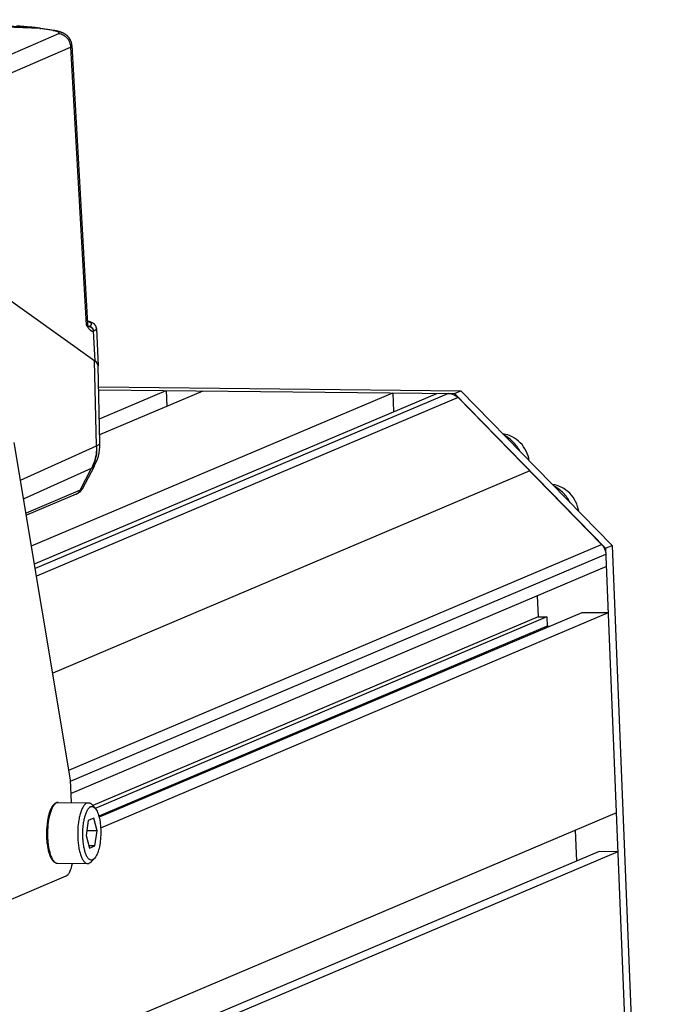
# Model space of a CAD drawing. Header units: millimetres. Extents: x 0 to 420, y 0 to 297.
# Tile 25 of 65: x 205 to 226, y 59 to 93. Entities that reach past the tile are written whole.
import ezdxf

# ---------------------------------------------------------------- set-up
doc = ezdxf.new("R2010")
doc.units = ezdxf.units.MM
doc.header["$LTSCALE"] = 23.1
doc.layers.add('COMPONENTS', color=7, linetype='CONTINUOUS')

msp = doc.modelspace()

# ---------------------------------------------------------------- linework, layer by layer
at = {"layer": 'COMPONENTS', "color": 7, "linetype": 'CONTINUOUS'}
for p, q in [((205.31745, 92.64825), (198.14316, 92.93598)), ((204.99072, 92.69572), (198.63754, 92.95052)), ((199.14858, 89.52536), (205.96015, 92.48382)), ((205.00597, 92.69644), (204.53151, 92.74261)), ((204.99072, 92.69572), (204.53278, 92.74028)), ((205.34856, 92.65272), (205.31617, 92.65774)), ((205.76526, 92.57753), (205.31745, 92.64825)), ((199.58562, 89.07164), (206.36799, 92.01741)), ((206.36799, 92.01741), (206.897, 82.52735)), ((206.41368, 92.06345), (206.94303, 82.56742)), ((199.32906, 86.93148), (207.1886, 81.29917)), ((206.99478, 82.47566), (206.99474, 82.47171)), ((207.24844, 82.40677), (207.31222, 81.13427)), ((207.13776, 82.31371), (207.1886, 81.29917)), ((207.25352, 78.39874), (207.18423, 81.3023)), ((207.36961, 78.50271), (207.3098, 81.13183)), ((207.32625, 80.40877), (219.69902, 80.27475)), ((205.02939, 74.97542), (217.37686, 80.20525)), ((205.13124, 74.36566), (218.8799, 80.18897)), ((219.28232, 80.18461), (205.15851, 74.2024)), ((219.60678, 80.04204), (205.20219, 73.94091)), ((207.32841, 80.31409), (219.48112, 80.18246)), ((207.351, 79.32119), (209.63619, 80.2891)), ((207.36335, 78.77798), (210.89875, 80.27542)), ((209.63619, 80.2891), (209.65797, 79.74988)), ((217.37686, 80.20525), (217.40278, 79.56333)), ((219.48112, 80.18246), (219.69902, 80.27475)), ((219.48112, 80.18246), (224.65216, 74.9042)), ((219.60678, 80.04204), (224.51498, 75.03208)), ((219.69902, 80.27475), (224.87007, 74.9965)), ((206.3629, 66.99227), (204.43801, 78.51576)), ((204.65373, 77.22435), (207.2495, 78.39647)), ((207.2495, 78.39647), (207.25352, 78.39874)), ((206.76732, 76.93037), (207.18061, 77.70727)), ((204.76013, 76.58738), (207.08309, 77.63631)), ((222.06088, 77.53706), (205.75514, 70.63068)), ((206.69827, 76.8829), (207.08309, 77.63631)), ((206.69827, 76.8829), (204.84209, 76.09671)), ((206.55634, 76.74938), (204.85354, 76.02815)), ((206.30808, 67.32045), (224.51498, 75.03208)), ((224.65216, 74.9042), (224.87007, 74.9965)), ((224.87007, 74.9965), (226.31514, 39.21638)), ((206.36478, 66.94551), (224.66061, 74.6948)), ((224.65216, 74.9042), (226.09723, 39.12409)), ((224.67773, 74.27092), (206.3819, 66.52163)), ((222.31435, 73.2699), (222.3432, 72.55546)), ((223.83985, 72.6975), (207.34042, 65.70909)), ((224.74168, 72.68773), (207.39285, 65.33955)), ((224.74168, 72.68773), (223.83985, 72.6975)), ((222.3432, 72.55546), (207.12506, 66.10974)), ((222.64381, 72.55221), (207.20733, 66.01401)), ((222.3432, 72.55546), (222.64381, 72.55221)), ((222.64381, 72.55221), (222.6566, 72.23557)), ((222.6566, 72.23557), (207.33129, 65.74446)), ((222.6566, 72.23557), (222.74693, 72.23459)), ((206.39437, 66.21285), (206.3629, 66.99227)), ((205.94368, 66.21773), (206.97552, 66.20655)), ((207.10472, 66.1335), (207.20768, 66.01319)), ((225.01726, 65.86418), (194.6189, 52.9888)), ((206.97096, 65.6003), (206.89578, 65.08538)), ((207.15967, 65.68023), (206.97096, 65.6003)), ((207.27321, 65.24524), (207.15967, 65.68023)), ((207.27321, 65.24524), (206.91968, 65.24907)), ((207.19804, 64.73032), (207.27321, 65.24524)), ((223.614, 65.26982), (223.65656, 64.21597)), ((206.89578, 65.08538), (207.00932, 64.65039)), ((207.19804, 64.73032), (206.98786, 64.7326)), ((207.00932, 64.65039), (207.19804, 64.73032)), ((224.42466, 64.5413), (194.0263, 51.66592)), ((225.07097, 64.5343), (194.67261, 51.65892)), ((207.08375, 64.19691), (207.18928, 64.31496)), ((225.07097, 64.5343), (224.42466, 64.5413)), ((205.92115, 64.13785), (206.95299, 64.12668)), ((202.13259, 61.97995), (206.21839, 63.71052))]:
    msp.add_line(p, q, dxfattribs=at)
for points in [[(205.31617, 92.65774), (205.27653, 92.66364), (205.23689, 92.66925), (205.19726, 92.67459), (205.15763, 92.67964), (205.11802, 92.68442), (205.07842, 92.68892), (205.03884, 92.69314), (205.00597, 92.69644)], [(206.41368, 92.06345), (206.41232, 92.08025), (206.41039, 92.09699), (206.40788, 92.11368), (206.4048, 92.13027), (206.40116, 92.14674), (206.39695, 92.16309), (206.39219, 92.17927), (206.38687, 92.19527), (206.38102, 92.21108), (206.37465, 92.22665), (206.36775, 92.242), (206.36035, 92.25708), (206.35248, 92.27183), (206.34416, 92.28625), (206.33541, 92.30031), (206.3263, 92.31394), (206.31685, 92.32712), (206.30709, 92.33986), (206.29709, 92.3521), (206.2869, 92.36382), (206.27652, 92.37505), (206.26604, 92.38575), (206.25548, 92.39592), (206.24487, 92.4056), (206.23426, 92.41477), (206.22368, 92.42344), (206.21315, 92.43164), (206.20271, 92.43936), (206.19242, 92.44663), (206.18225, 92.45346), (206.17219, 92.45992), (206.16228, 92.466), (206.1525, 92.47175), (206.14272, 92.47725), (206.13292, 92.48253), (206.12312, 92.48759), (206.11316, 92.49252), (206.10299, 92.49733), (206.09264, 92.50203), (206.08202, 92.50665), (206.07107, 92.5112), (206.05982, 92.51567), (206.0483, 92.52005), (206.03649, 92.52433), (206.02437, 92.52853), (206.01199, 92.53263), (205.99933, 92.53663), (205.98636, 92.54054), (205.97312, 92.54435), (205.95959, 92.54807), (205.94575, 92.5517), (205.93163, 92.55523), (205.9172, 92.55867), (205.90246, 92.56202), (205.88745, 92.56528), (205.87216, 92.56844), (205.85659, 92.5715), (205.8408, 92.57445), (205.82481, 92.5773), (205.80862, 92.58003), (205.34856, 92.65272)], [(207.24844, 82.40675), (207.24767, 82.41686), (207.24633, 82.42721), (207.24439, 82.43766), (207.24185, 82.44814), (207.23872, 82.4585), (207.23502, 82.46871), (207.23075, 82.47876), (207.22598, 82.4885), (207.22072, 82.49793), (207.21502, 82.50704), (207.20893, 82.51575), (207.20252, 82.52404), (207.19581, 82.53195), (207.18884, 82.53945), (207.18167, 82.54654), (207.1743, 82.55326), (207.16676, 82.55964), (207.15907, 82.56567), (207.15125, 82.57139), (207.14327, 82.57685), (207.13513, 82.58206), (207.12685, 82.58704), (207.11838, 82.59183), (207.10973, 82.59643), (207.10089, 82.60088), (207.09182, 82.60519), (207.08253, 82.60937), (207.07299, 82.61343), (207.06318, 82.6174), (207.05308, 82.62128), (207.04268, 82.62508), (207.03194, 82.6288), (207.02086, 82.63247), (207.00942, 82.63607), (206.99758, 82.63963), (206.98534, 82.64314), (206.97268, 82.6466), (206.93812, 82.65555)], [(206.96437, 82.50058), (206.96134, 82.50556), (206.95841, 82.5109), (206.95562, 82.5166), (206.95301, 82.52265), (206.9506, 82.52905), (206.94844, 82.5358), (206.94658, 82.54288), (206.94504, 82.55028), (206.94388, 82.55797), (206.94312, 82.56593), (206.94303, 82.5674)], [(206.98149, 82.47923), (206.97976, 82.48098), (206.97676, 82.48421), (206.97369, 82.48778), (206.97057, 82.49169), (206.96746, 82.49596), (206.96437, 82.50058)], [(206.99784, 82.46527), (206.99764, 82.46539), (206.99709, 82.46575), (206.99621, 82.46635), (206.99501, 82.46723), (206.99351, 82.46838), (206.99172, 82.46983), (206.98967, 82.47158), (206.98736, 82.47364), (206.98481, 82.47601), (206.98205, 82.47867), (206.98149, 82.47923)], [(207.18055, 77.70724), (207.19957, 77.74412), (207.24433, 77.84165), (207.28253, 77.94191), (207.31396, 78.04441), (207.33851, 78.14868), (207.35608, 78.25432), (207.3666, 78.36085), (207.37003, 78.46777), (207.36961, 78.5028)]]:
    msp.add_lwpolyline(points, dxfattribs=at)
for centre, radius, start, end in [((204.49743, 88.16271), 4.55977, 83.600066, 83.789398), ((204.48804, 88.08799), 4.63508, 79.691872, 83.587677), ((205.54799, 91.19803), 1.39651, 79.619749, 81.049179), ((206.93034, 82.52319), 0.13011, 75.5668, 86.50799), ((206.72637, 81.89528), 0.78071, 72.581955, 74.217273), ((206.75014, 81.97159), 0.70079, 72.249188, 72.568528), ((206.815, 81.65467), 0.84044, 77.648502, 78.50458), ((206.98311, 82.3288), 0.14338, 82.626806, 85.347169), ((206.9939, 82.32983), 0.14583, 88.340676, 89.655054), ((207.11944, 82.39205), 0.08045, 283.166037, 294.627075), ((206.45811, 77.09494), 0.35028, 326.281484, 331.976358), ((206.7337, 76.94827), 0.03809, 328.456913, 331.966656), ((205.94858, 66.02267), 0.19605, 110.431727, 112.963516), ((205.94527, 66.03169), 0.18644, 105.264476, 110.447026)]:
    msp.add_arc(centre, radius, start, end, dxfattribs=at)
for centre, major_axis, ratio, start_param, end_param in [((205.38058, 81.32184), (1.92867, -0.2034), 0.23175237, 0.02977605, 0.3872646), ((205.38041, 81.32177), (1.93138, -0.20363), 0.22965517, 6.26176309, 6.66725822)]:
    msp.add_ellipse(centre, major_axis=major_axis, ratio=ratio, start_param=start_param, end_param=end_param, dxfattribs=at)
for points in [[(204.99072, 92.69572), (204.99572, 92.69666), (205.0009, 92.69693), (205.00597, 92.69644)], [(207.08309, 77.63631), (207.09095, 77.63968), (207.09871, 77.6433), (207.1063, 77.64724)], [(206.55635, 76.74937), (206.61617, 76.77468), (206.66872, 76.82505), (206.69827, 76.8829)], [(224.51498, 75.03208), (224.60068, 74.9446), (224.65567, 74.81716), (224.66061, 74.6948)], [(205.89085, 66.20687), (205.88522, 66.20448), (205.87971, 66.20175), (205.87438, 66.19874)], [(205.94368, 66.21773), (205.92772, 66.2179), (205.91159, 66.21575), (205.89619, 66.21156)]]:
    msp.add_open_spline(points, degree=3, dxfattribs=at)
for points, knots in [([(205.31745, 92.64825), (205.32005, 92.64935), (205.32997, 92.65294), (205.34093, 92.65393), (205.34856, 92.65272)], [0, 0, 0, 0, 0.26761037, 1, 1, 1, 1]), ([(205.76526, 92.57753), (205.76786, 92.57863), (205.77778, 92.58222), (205.78874, 92.58321), (205.79638, 92.582)], [0, 0, 0, 0, 0.26760966, 1, 1, 1, 1]), ([(205.96015, 92.48382), (205.96307, 92.48508), (205.9682, 92.48765), (205.97438, 92.49238), (205.97813, 92.49771), (205.97902, 92.50629), (205.97013, 92.51759), (205.95227, 92.52852), (205.92528, 92.54021), (205.88993, 92.55151), (205.84713, 92.56237), (205.81612, 92.56866), (205.79961, 92.57168)], [0, 0, 0, 0, 0.0425722, 0.07633687, 0.10325103, 0.12730389, 0.18626167, 0.27908136, 0.40999318, 0.57696884, 0.77557144, 1, 1, 1, 1]), ([(205.96015, 92.48382), (206.01361, 92.47545), (206.11949, 92.43804), (206.24988, 92.33081), (206.33941, 92.18543), (206.36485, 92.07348), (206.36799, 92.01741)], [0, 0, 0, 0, 0.24385571, 0.49358934, 0.74693337, 1, 1, 1, 1]), ([(206.36799, 92.01741), (206.37498, 92.02044), (206.38726, 92.02638), (206.40228, 92.0367), (206.4119, 92.04753), (206.41411, 92.05594), (206.41391, 92.05962)], [0, 0, 0, 0, 0.34892394, 0.62264198, 0.83124503, 1, 1, 1, 1]), ([(206.94303, 82.5674), (206.94345, 82.55983), (206.93359, 82.54737), (206.91626, 82.53635), (206.90397, 82.53036), (206.897, 82.52735)], [0, 0, 0, 0, 0.35962172, 0.63962786, 1, 1, 1, 1]), ([(206.96832, 82.49054), (206.95932, 82.49731), (206.93616, 82.5111), (206.9115, 82.52173), (206.897, 82.52735)], [0, 0, 0, 0, 0.42004001, 1, 1, 1, 1]), ([(206.897, 82.52735), (206.90417, 82.51667), (206.9321, 82.47523), (206.96089, 82.43425), (206.98441, 82.40554)], [0, 0, 0, 0, 0.25743938, 1, 1, 1, 1]), ([(206.99478, 82.47566), (207.00877, 82.48215), (207.03308, 82.49474), (207.06242, 82.51594), (207.07813, 82.53548), (207.08259, 82.55104), (207.08208, 82.56613), (207.07086, 82.58553), (207.04577, 82.60488), (207.00913, 82.62338), (206.98016, 82.63377), (206.9638, 82.63901)], [0, 0, 0, 0, 0.16789214, 0.29712394, 0.3931037, 0.43296957, 0.47103332, 0.55455568, 0.66543159, 0.81285847, 1, 1, 1, 1]), ([(206.98148, 82.47924), (206.98058, 82.48013), (206.97641, 82.48413), (206.97194, 82.48783), (206.96832, 82.49054)], [0, 0, 0, 0, 0.21824023, 1, 1, 1, 1]), ([(206.98441, 82.40554), (206.99608, 82.39131), (207.01662, 82.36807), (207.04838, 82.34001), (207.07736, 82.32157), (207.10749, 82.31122), (207.12816, 82.31159), (207.13776, 82.31371)], [0, 0, 0, 0, 0.29501969, 0.49598446, 0.67767421, 0.8424217, 1, 1, 1, 1]), ([(206.99474, 82.47171), (206.99469, 82.47129), (206.99451, 82.47006), (206.99429, 82.46879), (206.99392, 82.46805)], [0, 0, 0, 0, 0.3367725, 1, 1, 1, 1]), ([(207.15298, 82.31892), (207.15185, 82.33916), (207.14204, 82.37957), (207.10728, 82.43066), (207.05726, 82.46577), (207.01764, 82.47503), (206.99813, 82.4756)], [0, 0, 0, 0, 0.25316295, 0.50652601, 0.75612535, 1, 1, 1, 1]), ([(207.00151, 82.471), (207.01959, 82.46866), (207.05556, 82.45676), (207.09969, 82.42065), (207.12938, 82.37102), (207.13715, 82.33283), (207.13775, 82.31371)], [0, 0, 0, 0, 0.24311748, 0.49168732, 0.74498256, 1, 1, 1, 1]), ([(207.15296, 82.31892), (207.16745, 82.32558), (207.19286, 82.33848), (207.22395, 82.36027), (207.24389, 82.38231), (207.24881, 82.39937), (207.24844, 82.40675)], [0, 0, 0, 0, 0.35280281, 0.62867711, 0.83660231, 1, 1, 1, 1]), ([(219.28232, 80.18461), (219.37129, 80.18365), (219.49388, 80.14203), (219.58518, 80.06409), (219.60678, 80.04204)], [0, 0, 0, 0, 0.74246161, 1, 1, 1, 1]), ([(222.03921, 77.88611), (222.02229, 78.00083), (221.95169, 78.22607), (221.74917, 78.51249), (221.47134, 78.71897), (221.25202, 78.78807), (221.14192, 78.80235)], [0, 0, 0, 0, 0.25411414, 0.50748477, 0.75669012, 1, 1, 1, 1]), ([(221.73201, 78.19988), (221.67029, 78.31905), (221.51226, 78.53885), (221.29583, 78.70208), (221.1792, 78.76415)], [0, 0, 0, 0, 0.50391495, 1, 1, 1, 1]), ([(207.2495, 78.39647), (207.25137, 78.33014), (207.2434, 78.06921), (207.17094, 77.80987), (207.08309, 77.63631)], [0, 0, 0, 0, 0.25436362, 1, 1, 1, 1]), ([(207.2535, 78.39874), (207.25718, 78.33325), (207.25626, 78.07627), (207.19032, 77.81901), (207.10629, 77.64724)], [0, 0, 0, 0, 0.2554416, 1, 1, 1, 1]), ([(207.25352, 78.39874), (207.28448, 78.41286), (207.33192, 78.43496), (207.37004, 78.48308), (207.36961, 78.50264)], [0, 0, 0, 0, 0.63490642, 1, 1, 1, 1]), ([(207.1063, 77.64724), (207.11533, 77.65194), (207.14282, 77.66761), (207.17026, 77.68791), (207.18055, 77.70715)], [0, 0, 0, 0, 0.31808709, 1, 1, 1, 1]), ([(223.72998, 76.16028), (223.71306, 76.275), (223.64247, 76.50024), (223.43994, 76.78666), (223.16212, 76.99314), (222.9428, 77.06224), (222.83269, 77.07652)], [0, 0, 0, 0, 0.25411414, 0.50748477, 0.75669012, 1, 1, 1, 1]), ([(223.44511, 76.45125), (223.38339, 76.57042), (223.22537, 76.79023), (223.00894, 76.95345), (222.89231, 77.01552)], [0, 0, 0, 0, 0.50391495, 1, 1, 1, 1]), ([(206.55634, 76.74938), (206.57638, 76.75787), (206.60315, 76.7707), (206.62847, 76.78601), (206.63506, 76.79023)], [0, 0, 0, 0, 0.73561831, 1, 1, 1, 1]), ([(206.63506, 76.79023), (206.64531, 76.79678), (206.68895, 76.82711), (206.72671, 76.8664), (206.74946, 76.9005)], [0, 0, 0, 0, 0.22888695, 1, 1, 1, 1]), ([(206.76616, 76.92834), (206.7636, 76.92417), (206.745, 76.90347), (206.71905, 76.8917), (206.69827, 76.8829)], [0, 0, 0, 0, 0.17831756, 1, 1, 1, 1]), ([(205.87209, 66.20318), (205.811, 66.17731), (205.73496, 66.0877), (205.66718, 65.94753), (205.62034, 65.80923), (205.58349, 65.65109), (205.54766, 65.41457), (205.53607, 65.16707), (205.54783, 64.91963), (205.56837, 64.74289), (205.59996, 64.58067), (205.6417, 64.43785), (205.69311, 64.31807), (205.75429, 64.22336), (205.8186, 64.16659), (205.87617, 64.14236), (205.90622, 64.13801), (205.92115, 64.13785)], [0, 0, 0, 0, 0.0866598, 0.14159504, 0.20512415, 0.2763536, 0.35361061, 0.51727718, 0.59886843, 0.67700025, 0.74946643, 0.81448844, 0.87100258, 0.91912792, 0.96087938, 0.9804958, 1, 1, 1, 1]), ([(205.87438, 66.19874), (205.85027, 66.18518), (205.80293, 66.14215), (205.74517, 66.05379), (205.69333, 65.93729), (205.63148, 65.73854), (205.58332, 65.44944), (205.57129, 65.14402), (205.58468, 64.89506), (205.60611, 64.71828), (205.63815, 64.55682), (205.6797, 64.41588), (205.72932, 64.29999), (205.77887, 64.22267), (205.8224, 64.17847), (205.85436, 64.15559), (205.88736, 64.14138), (205.91013, 64.13797), (205.92115, 64.13785)], [0, 0, 0, 0, 0.03685039, 0.08331684, 0.13998906, 0.20612404, 0.36016529, 0.52872616, 0.61230357, 0.69207021, 0.76573993, 0.83134656, 0.88742106, 0.93328093, 0.95257069, 0.96975093, 0.98531797, 1, 1, 1, 1]), ([(205.89085, 66.20687), (205.89516, 66.20869), (205.91208, 66.21497), (205.93031, 66.21787), (205.94368, 66.21773)], [0, 0, 0, 0, 0.25900233, 1, 1, 1, 1]), ([(206.92269, 66.19569), (206.89824, 66.18533), (206.84909, 66.1476), (206.78918, 66.06457), (206.7351, 65.95209), (206.68873, 65.81321), (206.65144, 65.65228), (206.61506, 65.4107), (206.6031, 65.15752), (206.61476, 64.90428), (206.63535, 64.72347), (206.66697, 64.55792), (206.70849, 64.41312), (206.75843, 64.29389), (206.80853, 64.21421), (206.85268, 64.1686), (206.88511, 64.14499), (206.91863, 64.13032), (206.94179, 64.1268), (206.95299, 64.12668)], [0, 0, 0, 0, 0.03508108, 0.07955264, 0.13448263, 0.19932974, 0.2726588, 0.35247795, 0.52189743, 0.60640013, 0.6872761, 0.76212311, 0.82886191, 0.88592084, 0.9325344, 0.95209875, 0.96948583, 0.98520202, 1, 1, 1, 1]), ([(207.04805, 66.06773), (207.02542, 66.05815), (206.98, 66.02232), (206.92544, 65.9436), (206.87657, 65.83684), (206.83538, 65.70525), (206.80321, 65.55338), (206.77375, 65.32788), (206.76763, 65.09405), (206.7846, 64.86348), (206.80839, 64.70316), (206.84227, 64.56024), (206.88497, 64.44), (206.9288, 64.3575), (206.96832, 64.308), (207.0049, 64.27412), (207.0475, 64.25316), (207.09091, 64.25291), (207.11119, 64.25876), (207.12094, 64.26289)], [0, 0, 0, 0, 0.03617411, 0.082558, 0.14019262, 0.20831551, 0.28517833, 0.36842644, 0.54285979, 0.62824905, 0.70855, 0.78120057, 0.84412165, 0.8960053, 0.91778499, 0.93698911, 0.96935541, 0.98441011, 1, 1, 1, 1]), ([(206.92269, 66.19569), (206.927, 66.19751), (206.94392, 66.2038), (206.96214, 66.20669), (206.97552, 66.20655)], [0, 0, 0, 0, 0.25898461, 1, 1, 1, 1]), ([(206.97552, 66.20655), (206.98669, 66.20643), (207.00981, 66.20292), (207.05678, 66.18239), (207.08666, 66.15461), (207.10472, 66.1335)], [0, 0, 0, 0, 0.21988834, 0.45336623, 1, 1, 1, 1]), ([(207.04805, 66.06773), (207.06087, 66.07316), (207.08841, 66.07997), (207.13163, 66.07312), (207.17267, 66.04982), (207.1962, 66.02661), (207.20768, 66.01319)], [0, 0, 0, 0, 0.23066549, 0.45752357, 0.70746352, 1, 1, 1, 1]), ([(207.20768, 66.01319), (207.22341, 65.99481), (207.25311, 65.95068), (207.30595, 65.83982), (207.35597, 65.66456), (207.39128, 65.42446), (207.40145, 65.16184), (207.38558, 64.8995), (207.34508, 64.66023), (207.29127, 64.48611), (207.23603, 64.37643), (207.20538, 64.33296), (207.18926, 64.31493)], [0, 0, 0, 0, 0.04098706, 0.08952285, 0.20765226, 0.34791341, 0.50001376, 0.65211179, 0.79236779, 0.91048937, 0.95902017, 1, 1, 1, 1]), ([(207.18926, 64.31493), (207.18394, 64.30898), (207.16398, 64.28835), (207.14006, 64.27099), (207.12094, 64.26289)], [0, 0, 0, 0, 0.2778544, 1, 1, 1, 1]), ([(206.21839, 63.71052), (206.24286, 63.72088), (206.2915, 63.76381), (206.37315, 63.90306), (206.40773, 64.03536), (206.42595, 64.13214)], [0, 0, 0, 0, 0.16532001, 0.38739647, 1, 1, 1, 1]), ([(206.95299, 64.12668), (206.9574, 64.12663), (206.97546, 64.12741), (206.99326, 64.13222), (207.00582, 64.13754)], [0, 0, 0, 0, 0.24462263, 1, 1, 1, 1]), ([(207.08375, 64.19691), (207.07767, 64.19012), (207.05492, 64.16658), (207.02762, 64.14678), (207.00582, 64.13754)], [0, 0, 0, 0, 0.27785174, 1, 1, 1, 1])]:
    msp.add_open_spline(points, degree=3, knots=knots, dxfattribs=at)

doc.saveas('drawing.dxf')
